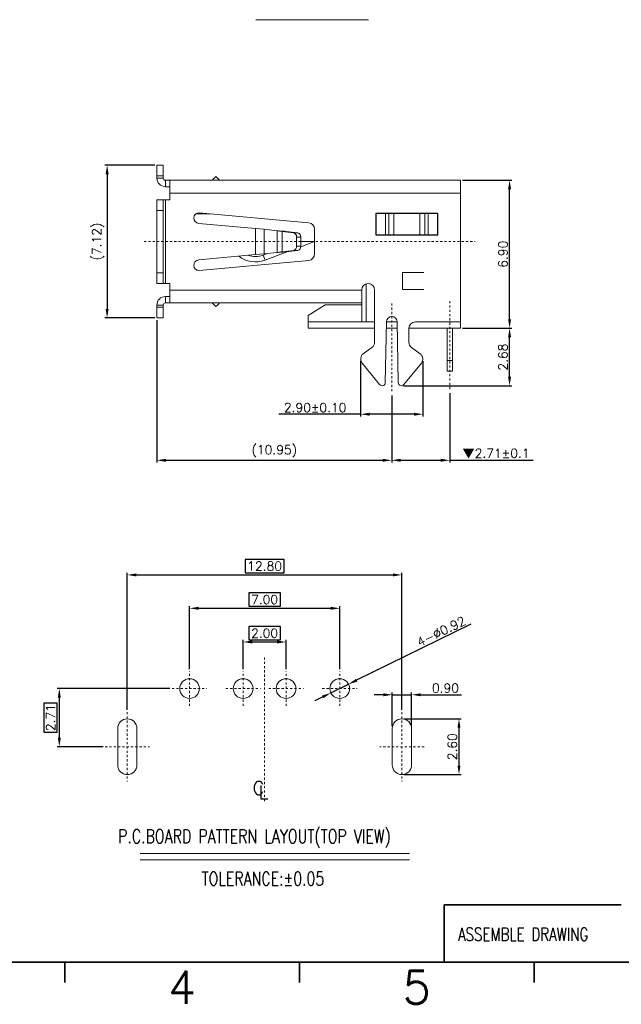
# Model space of a CAD drawing. Header units: millimetres. Extents: x -1657 to 8845, y -11980 to 3013.
# Tile 251 of 256: x 645 to 673, y 2275 to 2320. Entities that reach past the tile are written whole.
import ezdxf
from ezdxf.enums import TextEntityAlignment as Align

# ---------------------------------------------------------------- set-up
doc = ezdxf.new("R2010")
doc.units = ezdxf.units.MM
doc.linetypes.add('CENTER', pattern=[2, 1.25, -0.25, 0.25, -0.25])
doc.layers.add('51', color=6, linetype='CENTER')
doc.layers.add('FMT', color=7, linetype='Continuous', lineweight=35)
doc.layers.add('标注', color=3, linetype='Continuous', lineweight=9)
doc.styles.add('english', font='romans.shx', dxfattribs={"width": 0.75, "height": 2.5})
doc.styles.add('ROMANS', font='ROMANS.SHX')
doc.styles.add('SLDTEXTSTYLE0', font='txt', dxfattribs={"width": 0.75})
doc.dimstyles.get("Standard").update_dxf_attribs({"dimtxt": 0.18, "dimasz": 0.18, "dimexe": 0.18, "dimexo": 0.0625, "dimgap": 0.09, "dimtad": 1, "dimrnd": 0.0005, "dimzin": 1, "dimdsep": 46, "dimtxsty": 'Standard', "dimcen": 0.09, "dimadec": 0, "dimazin": 2, "dimtfac": 1, "dimtmove": 0, "dimatfit": 3, "dimfxl": 0, "dimtolj": 1, "dimtzin": 0, "dimarcsym": 0})
doc.dimstyles.new('STANDARD$0', dxfattribs={"dimscale": 0.166667, "dimtxt": 2.5, "dimasz": 1.8, "dimexe": 0.5, "dimexo": 0.5, "dimgap": 1, "dimtad": 0, "dimzin": 0, "dimdsep": 46, "dimtxsty": 'ROMANS', "dimcen": 0, "dimclrd": 256, "dimclre": 256, "dimclrt": 4, "dimadec": 0, "dimazin": 0, "dimtfac": 0.7, "dimtofl": 0, "dimtmove": 0, "dimatfit": 3, "dimfxl": 0, "dimtolj": 1, "dimtzin": 0, "dimarcsym": 0})

# ---------------------------------------------------------------- blocks, each defined once
blk = doc.blocks.new('*D36')
at = {"color": 0, "linetype": 'Continuous', "lineweight": -2, "ltscale": 5}
for p, q in [((651.408, 2313.647), (649.09, 2313.647)), ((649.19, 2313.227), (649.19, 2306.947)), ((651.408, 2306.527), (649.09, 2306.527))]:
    blk.add_line(p, q, dxfattribs=at)
at = {"color": 0, "linetype": 'Continuous', "ltscale": 5}
for points in [[(649.12, 2313.227), (649.26, 2313.227), (649.19, 2313.647)], [(649.12, 2306.947), (649.26, 2306.947), (649.19, 2306.527)]]:
    blk.add_solid(points, dxfattribs=at)
at = {"layer": 'Defpoints', "color": 0, "linetype": 'Continuous', "ltscale": 5}
for p in [(651.508, 2313.647), (649.19, 2306.527), (651.508, 2306.527)]:
    blk.add_point(p, dxfattribs=at)
at = {"color": 0, "linetype": 'Continuous', "lineweight": 9, "ltscale": 5, "insert": (648.77, 2310.087), "char_height": 0.42, "attachment_point": 5, "rotation": 90, "style": 'ROMANS'}
blk.add_mtext('\\A1;(7.12)', dxfattribs=at)
blk = doc.blocks.new('*D142')
at = {"color": 0, "linetype": 'Continuous', "lineweight": -2, "ltscale": 5}
for p, q in [((661.008, 2304.517), (661.008, 2301.942)), ((663.908, 2304.517), (663.908, 2301.942)), ((661.008, 2302.042), (657.188, 2302.042)), ((663.488, 2302.042), (661.428, 2302.042))]:
    blk.add_line(p, q, dxfattribs=at)
at = {"color": 0, "linetype": 'Continuous', "ltscale": 5}
for points in [[(661.428, 2302.112), (661.428, 2301.972), (661.008, 2302.042)], [(663.488, 2302.112), (663.488, 2301.972), (663.908, 2302.042)]]:
    blk.add_solid(points, dxfattribs=at)
at = {"layer": 'Defpoints', "color": 0, "linetype": 'Continuous', "ltscale": 5}
for p in [(661.008, 2304.617), (663.908, 2304.617), (663.908, 2302.042)]:
    blk.add_point(p, dxfattribs=at)
at = {"color": 0, "linetype": 'Continuous', "lineweight": 9, "ltscale": 5, "insert": (658.888, 2302.352), "char_height": 0.42, "attachment_point": 5, "style": 'ROMANS'}
blk.add_mtext('\\A1;2.90%%p0.10', dxfattribs=at)
blk = doc.blocks.new('*D143')
at = {"color": 0, "linetype": 'Continuous', "lineweight": -2, "ltscale": 5}
for p, q in [((665.758, 2306.047), (668.05, 2306.047)), ((667.95, 2303.787), (667.95, 2305.627)), ((663.008, 2303.367), (668.05, 2303.367))]:
    blk.add_line(p, q, dxfattribs=at)
at = {"color": 0, "linetype": 'Continuous', "ltscale": 5}
for points in [[(667.88, 2305.627), (668.02, 2305.627), (667.95, 2306.047)], [(667.88, 2303.787), (668.02, 2303.787), (667.95, 2303.367)]]:
    blk.add_solid(points, dxfattribs=at)
at = {"layer": 'Defpoints', "color": 0, "linetype": 'Continuous', "ltscale": 5}
for p in [(665.658, 2306.047), (667.95, 2306.047), (662.908, 2303.367)]:
    blk.add_point(p, dxfattribs=at)
at = {"color": 0, "linetype": 'Continuous', "lineweight": 9, "ltscale": 5, "insert": (667.64, 2304.707), "char_height": 0.42, "attachment_point": 5, "rotation": 90, "style": 'ROMANS'}
blk.add_mtext('\\A1;2.68', dxfattribs=at)
blk = doc.blocks.new('*D39')
at = {"color": 0, "linetype": 'Continuous', "lineweight": -2, "ltscale": 5}
for p, q in [((665.758, 2312.947), (668.05, 2312.947)), ((667.95, 2306.467), (667.95, 2312.527)), ((665.758, 2306.047), (668.05, 2306.047))]:
    blk.add_line(p, q, dxfattribs=at)
at = {"color": 0, "linetype": 'Continuous', "ltscale": 5}
for points in [[(667.88, 2312.527), (668.02, 2312.527), (667.95, 2312.947)], [(667.88, 2306.467), (668.02, 2306.467), (667.95, 2306.047)]]:
    blk.add_solid(points, dxfattribs=at)
at = {"layer": 'Defpoints', "color": 0, "linetype": 'Continuous', "ltscale": 5}
for p in [(665.658, 2312.947), (667.95, 2312.947), (665.658, 2306.047)]:
    blk.add_point(p, dxfattribs=at)
at = {"color": 0, "linetype": 'Continuous', "lineweight": 9, "ltscale": 5, "insert": (667.64, 2309.497), "char_height": 0.42, "attachment_point": 5, "rotation": 90, "style": 'ROMANS'}
blk.add_mtext('\\A1;6.90', dxfattribs=at)
blk = doc.blocks.new('*D151')
at = {"color": 0, "linetype": 'Continuous', "lineweight": -2, "ltscale": 5}
for p, q in [((662.458, 2302.92), (662.458, 2299.795)), ((665.163, 2303.023), (665.163, 2299.795)), ((662.878, 2299.895), (664.743, 2299.895)), ((665.163, 2299.895), (669.048, 2299.895))]:
    blk.add_line(p, q, dxfattribs=at)
at = {"color": 0, "linetype": 'Continuous', "ltscale": 5}
for points in [[(662.878, 2299.965), (662.878, 2299.825), (662.458, 2299.895)], [(664.743, 2299.965), (664.743, 2299.825), (665.163, 2299.895)]]:
    blk.add_solid(points, dxfattribs=at)
at = {"layer": 'Defpoints', "color": 0, "linetype": 'Continuous', "ltscale": 5}
for p in [(662.458, 2303.02), (665.163, 2303.123), (665.163, 2299.895)]:
    blk.add_point(p, dxfattribs=at)
at = {"color": 0, "linetype": 'Continuous', "lineweight": 9, "ltscale": 5, "insert": (667.315, 2300.205), "char_height": 0.42, "attachment_point": 5, "style": 'ROMANS'}
blk.add_mtext('\\A1;{\\fSimSun|b0|i0|c134|p6;▼}2.71%%p0.1', dxfattribs=at)
blk = doc.blocks.new('*D42')
at = {"color": 0, "linetype": 'Continuous', "lineweight": -2, "ltscale": 5}
for p, q in [((651.508, 2306.427), (651.508, 2299.795)), ((662.458, 2302.92), (662.458, 2299.795)), ((651.928, 2299.895), (662.038, 2299.895))]:
    blk.add_line(p, q, dxfattribs=at)
at = {"color": 0, "linetype": 'Continuous', "ltscale": 5}
for points in [[(651.928, 2299.965), (651.928, 2299.825), (651.508, 2299.895)], [(662.038, 2299.965), (662.038, 2299.825), (662.458, 2299.895)]]:
    blk.add_solid(points, dxfattribs=at)
at = {"layer": 'Defpoints', "color": 0, "linetype": 'Continuous', "ltscale": 5}
for p in [(651.508, 2306.527), (662.458, 2303.02), (662.458, 2299.895)]:
    blk.add_point(p, dxfattribs=at)
at = {"color": 0, "linetype": 'Continuous', "lineweight": 9, "ltscale": 5, "insert": (656.983, 2300.315), "char_height": 0.42, "attachment_point": 5, "style": 'ROMANS'}
blk.add_mtext('\\A1;(10.95)', dxfattribs=at)
blk = doc.blocks.new('*D152')
at = {"color": 0, "linetype": 'Continuous', "lineweight": -2, "ltscale": 5}
for p, q in [((657.271, 2292.146), (655.791, 2292.146)), ((655.791, 2292.146), (655.791, 2291.526)), ((657.271, 2291.526), (657.271, 2292.146)), ((655.531, 2290.167), (655.531, 2291.526)), ((655.791, 2291.526), (657.271, 2291.526)), ((655.951, 2291.426), (657.111, 2291.426)), ((657.531, 2290.167), (657.531, 2291.526))]:
    blk.add_line(p, q, dxfattribs=at)
at = {"color": 0, "linetype": 'Continuous', "ltscale": 5}
for points in [[(655.951, 2291.496), (655.951, 2291.356), (655.531, 2291.426)], [(657.111, 2291.496), (657.111, 2291.356), (657.531, 2291.426)]]:
    blk.add_solid(points, dxfattribs=at)
at = {"layer": 'Defpoints', "color": 0, "linetype": 'Continuous', "ltscale": 5}
for p in [(657.531, 2291.426), (655.531, 2290.067), (657.531, 2290.067)]:
    blk.add_point(p, dxfattribs=at)
at = {"color": 0, "linetype": 'Continuous', "lineweight": 9, "ltscale": 5, "insert": (656.531, 2291.836), "char_height": 0.42, "attachment_point": 5, "style": 'ROMANS'}
blk.add_mtext('\\A1;2.00', dxfattribs=at)
blk = doc.blocks.new('*D153')
at = {"color": 0, "linetype": 'Continuous', "lineweight": -2, "ltscale": 5}
for p, q in [((657.271, 2293.716), (655.791, 2293.716)), ((655.791, 2293.716), (655.791, 2293.096)), ((657.271, 2293.096), (657.271, 2293.716)), ((653.031, 2290.167), (653.031, 2293.096)), ((653.451, 2292.996), (659.611, 2292.996)), ((655.791, 2293.096), (657.271, 2293.096)), ((660.031, 2290.167), (660.031, 2293.096))]:
    blk.add_line(p, q, dxfattribs=at)
at = {"color": 0, "linetype": 'Continuous', "ltscale": 5}
for points in [[(653.451, 2293.066), (653.451, 2292.926), (653.031, 2292.996)], [(659.611, 2293.066), (659.611, 2292.926), (660.031, 2292.996)]]:
    blk.add_solid(points, dxfattribs=at)
at = {"layer": 'Defpoints', "color": 0, "linetype": 'Continuous', "ltscale": 5}
for p in [(660.031, 2292.996), (653.031, 2290.067), (660.031, 2290.067)]:
    blk.add_point(p, dxfattribs=at)
at = {"color": 0, "linetype": 'Continuous', "lineweight": 9, "ltscale": 5, "insert": (656.531, 2293.406), "char_height": 0.42, "attachment_point": 5, "style": 'ROMANS'}
blk.add_mtext('\\A1;7.00', dxfattribs=at)
blk = doc.blocks.new('*D154')
at = {"color": 0, "linetype": 'Continuous', "lineweight": -2, "ltscale": 5}
for p, q in [((657.441, 2295.272), (655.621, 2295.272)), ((655.621, 2295.272), (655.621, 2294.652)), ((657.441, 2294.652), (657.441, 2295.272)), ((650.131, 2288.26), (650.131, 2294.652)), ((650.551, 2294.552), (662.511, 2294.552)), ((655.621, 2294.652), (657.441, 2294.652)), ((662.931, 2288.26), (662.931, 2294.652))]:
    blk.add_line(p, q, dxfattribs=at)
at = {"color": 0, "linetype": 'Continuous', "ltscale": 5}
for points in [[(650.551, 2294.622), (650.551, 2294.482), (650.131, 2294.552)], [(662.511, 2294.622), (662.511, 2294.482), (662.931, 2294.552)]]:
    blk.add_solid(points, dxfattribs=at)
at = {"layer": 'Defpoints', "color": 0, "linetype": 'Continuous', "ltscale": 5}
for p in [(662.931, 2294.552), (650.131, 2288.16), (662.931, 2288.16)]:
    blk.add_point(p, dxfattribs=at)
at = {"color": 0, "linetype": 'Continuous', "lineweight": 9, "ltscale": 5, "insert": (656.531, 2294.962), "char_height": 0.42, "attachment_point": 5, "style": 'ROMANS'}
blk.add_mtext('\\A1;12.80', dxfattribs=at)
blk = doc.blocks.new('*D155')
at = {"color": 0, "linetype": 'Continuous', "lineweight": -2, "ltscale": 5}
for p, q in [((666.148, 2292.252), (660.821, 2289.643)), ((659.618, 2289.053), (660.444, 2289.458)), ((659.241, 2288.868), (658.864, 2288.684))]:
    blk.add_line(p, q, dxfattribs=at)
at = {"color": 0, "linetype": 'Continuous', "ltscale": 5}
for points in [[(660.791, 2289.706), (660.852, 2289.58), (660.444, 2289.458)], [(659.21, 2288.931), (659.272, 2288.806), (659.618, 2289.053)]]:
    blk.add_solid(points, dxfattribs=at)
at = {"layer": 'Defpoints', "color": 0, "linetype": 'Continuous', "ltscale": 5}
for p in [(659.618, 2289.053), (660.444, 2289.458)]:
    blk.add_point(p, dxfattribs=at)
at = {"color": 0, "linetype": 'Continuous', "lineweight": 9, "ltscale": 5, "insert": (664.763, 2291.919), "char_height": 0.42, "attachment_point": 5, "rotation": 26.101, "style": 'ROMANS'}
blk.add_mtext('\\A1;4-∅0.92', dxfattribs=at)
blk = doc.blocks.new('*D156')
at = {"color": 0, "linetype": 'Continuous', "lineweight": -2, "ltscale": 5}
for p, q in [((663.031, 2287.846), (665.69, 2287.846)), ((665.59, 2287.426), (665.59, 2285.666)), ((663.031, 2285.246), (665.69, 2285.246))]:
    blk.add_line(p, q, dxfattribs=at)
at = {"color": 0, "linetype": 'Continuous', "ltscale": 5}
for points in [[(665.52, 2287.426), (665.66, 2287.426), (665.59, 2287.846)], [(665.52, 2285.666), (665.66, 2285.666), (665.59, 2285.246)]]:
    blk.add_solid(points, dxfattribs=at)
at = {"layer": 'Defpoints', "color": 0, "linetype": 'Continuous', "ltscale": 5}
for p in [(662.931, 2287.846), (662.931, 2285.246), (665.59, 2285.246)]:
    blk.add_point(p, dxfattribs=at)
at = {"color": 0, "linetype": 'Continuous', "lineweight": 9, "ltscale": 5, "insert": (665.28, 2286.546), "char_height": 0.42, "attachment_point": 5, "rotation": 90, "style": 'ROMANS'}
blk.add_mtext('\\A1;2.60', dxfattribs=at)
blk = doc.blocks.new('*D157')
at = {"color": 0, "linetype": 'Continuous', "lineweight": -2, "ltscale": 5}
for p, q in [((662.481, 2287.496), (662.481, 2289.066)), ((663.381, 2287.496), (663.381, 2289.066)), ((662.061, 2288.966), (661.641, 2288.966)), ((662.481, 2288.966), (663.381, 2288.966)), ((663.801, 2288.966), (665.701, 2288.966))]:
    blk.add_line(p, q, dxfattribs=at)
at = {"color": 0, "linetype": 'Continuous', "ltscale": 5}
for points in [[(662.061, 2289.036), (662.061, 2288.896), (662.481, 2288.966)], [(663.801, 2289.036), (663.801, 2288.896), (663.381, 2288.966)]]:
    blk.add_solid(points, dxfattribs=at)
at = {"layer": 'Defpoints', "color": 0, "linetype": 'Continuous', "ltscale": 5}
for p in [(663.381, 2288.966), (662.481, 2287.396), (663.381, 2287.396)]:
    blk.add_point(p, dxfattribs=at)
at = {"color": 0, "linetype": 'Continuous', "lineweight": 9, "ltscale": 5, "insert": (664.961, 2289.276), "char_height": 0.42, "attachment_point": 5, "style": 'ROMANS'}
blk.add_mtext('\\A1;0.90', dxfattribs=at)
blk = doc.blocks.new('*D163')
at = {"color": 0, "linetype": 'Continuous', "lineweight": -2, "ltscale": 5}
for p, q in [((652.12, 2289.256), (646.861, 2289.256)), ((646.861, 2288.581), (646.241, 2288.581)), ((646.241, 2288.581), (646.241, 2287.221)), ((646.861, 2287.221), (646.861, 2288.581)), ((646.961, 2288.836), (646.961, 2286.966)), ((646.241, 2287.221), (646.861, 2287.221)), ((649, 2286.546), (646.861, 2286.546))]:
    blk.add_line(p, q, dxfattribs=at)
at = {"color": 0, "linetype": 'Continuous', "ltscale": 5}
for points in [[(646.891, 2288.836), (647.031, 2288.836), (646.961, 2289.256)], [(646.891, 2286.966), (647.031, 2286.966), (646.961, 2286.546)]]:
    blk.add_solid(points, dxfattribs=at)
at = {"layer": 'Defpoints', "color": 0, "linetype": 'Continuous', "ltscale": 5}
for p in [(652.22, 2289.256), (646.961, 2286.546), (649.1, 2286.546)]:
    blk.add_point(p, dxfattribs=at)
at = {"color": 0, "linetype": 'Continuous', "lineweight": 9, "ltscale": 5, "insert": (646.551, 2287.901), "char_height": 0.42, "attachment_point": 5, "rotation": 90, "style": 'ROMANS'}
blk.add_mtext('\\A1;2.71', dxfattribs=at)

msp = doc.modelspace()

# ---------------------------------------------------------------- linework, layer by layer
at = {"color": 7, "linetype": 'Continuous', "lineweight": 15}
for p, q in [((651.8077, 2313.6473), (651.5077, 2313.6473)), ((651.5077, 2313.6473), (651.5077, 2313.1473)), ((651.8077, 2313.1473), (651.8077, 2313.6473)), ((651.5077, 2313.1473), (651.8077, 2313.1473)), ((651.5077, 2313.0473), (651.5077, 2313.1473)), ((651.5077, 2313.0473), (651.8077, 2313.0473)), ((651.8077, 2313.0473), (651.8077, 2313.1473)), ((651.9077, 2312.6473), (651.9077, 2312.9473)), ((651.9077, 2312.9473), (652.1077, 2312.9473)), ((665.6577, 2312.9473), (652.1077, 2312.9473)), ((652.1077, 2312.9473), (652.1077, 2312.3473)), ((654.0897, 2312.9473), (654.259, 2313.1166)), ((665.6577, 2312.9473), (665.6577, 2312.3473)), ((651.9077, 2312.6473), (652.1077, 2312.6473)), ((651.8077, 2312.0373), (651.5077, 2312.0373)), ((651.5077, 2312.0373), (651.5077, 2311.5373)), ((651.5077, 2312.0373), (651.8077, 2312.0373)), ((651.8077, 2311.5373), (651.8077, 2312.0373)), ((651.8077, 2312.0373), (651.8077, 2308.1373)), ((651.8077, 2312.0373), (651.9077, 2312.0373)), ((651.9077, 2312.0373), (651.9077, 2308.1373)), ((651.9077, 2312.0373), (652.1077, 2312.0373)), ((652.1077, 2312.3473), (665.6577, 2312.3473)), ((652.1077, 2312.0373), (652.1077, 2312.3473)), ((665.6577, 2312.3473), (665.6577, 2306.3473)), ((651.5077, 2311.5373), (651.8077, 2311.5373)), ((651.5077, 2311.5373), (651.5077, 2308.6373)), ((651.8077, 2311.5373), (651.8077, 2308.6373)), ((653.3335, 2311.3873), (653.9977, 2311.3873)), ((658.5853, 2310.9625), (653.4808, 2311.4352)), ((661.7083, 2310.3973), (661.7083, 2311.3973)), ((661.7083, 2311.3973), (664.607, 2311.3973)), ((662.168, 2311.3973), (662.168, 2310.3973)), ((662.3177, 2310.3973), (662.3177, 2311.3973)), ((662.5476, 2311.3973), (662.5476, 2310.3973)), ((663.7678, 2310.3973), (663.7678, 2311.3973)), ((663.9976, 2311.3973), (663.9976, 2310.3973)), ((664.1474, 2310.3973), (664.1474, 2311.3973)), ((664.607, 2311.3973), (664.607, 2310.3973)), ((653.4577, 2310.9352), (656.1032, 2310.6902)), ((656.1032, 2310.6902), (656.1032, 2309.4844)), ((656.5032, 2310.6616), (656.5032, 2309.513)), ((656.5032, 2310.6616), (657.1166, 2310.596)), ((658.8577, 2309.5108), (658.8577, 2310.6638)), ((657.1166, 2310.596), (657.1166, 2309.5786)), ((657.3451, 2310.5632), (657.8824, 2310.4983)), ((657.3451, 2310.5632), (657.3451, 2309.6114)), ((657.3451, 2310.5632), (657.538, 2310.5632)), ((657.538, 2310.5632), (658.0753, 2310.4983)), ((658.0753, 2310.4983), (657.8824, 2310.4983)), ((658.2144, 2310.2991), (658.0215, 2310.2991)), ((658.0215, 2310.2991), (658.0215, 2309.8755)), ((658.2144, 2310.2991), (658.2144, 2309.8755)), ((661.7083, 2310.3973), (664.607, 2310.3973)), ((658.2144, 2309.8755), (658.0215, 2309.8755)), ((658.2127, 2309.846), (658.852, 2310.0873)), ((658.2144, 2310.0873), (658.8577, 2310.0873)), ((656.1032, 2309.4844), (653.4577, 2309.2395)), ((656.4609, 2309.4518), (656.6704, 2309.5309)), ((656.5492, 2309.2179), (656.4609, 2309.4518)), ((657.1166, 2309.5786), (656.5032, 2309.513)), ((656.5492, 2309.2179), (657.6166, 2309.6209)), ((657.8824, 2309.6764), (657.3451, 2309.6114)), ((657.538, 2309.6114), (657.3451, 2309.6114)), ((658.0753, 2309.6764), (657.538, 2309.6114)), ((658.0753, 2309.6764), (657.8824, 2309.6764)), ((653.4808, 2308.7395), (658.5853, 2309.2121)), ((651.8077, 2308.6373), (651.5077, 2308.6373)), ((651.5077, 2308.6373), (651.5077, 2308.1373)), ((651.8077, 2308.1373), (651.8077, 2308.6373)), ((662.9577, 2308.6473), (662.9577, 2307.8473)), ((662.9577, 2308.6473), (663.9577, 2308.6473)), ((651.5077, 2308.1373), (651.8077, 2308.1373)), ((651.9077, 2308.1373), (651.8077, 2308.1373)), ((652.1077, 2308.1373), (651.9077, 2308.1373)), ((652.1077, 2308.1373), (652.1077, 2307.8273)), ((661.2577, 2306.3473), (661.2577, 2308.1102)), ((662.9577, 2307.8473), (663.9577, 2307.8473)), ((651.9077, 2307.5273), (651.9077, 2307.2273)), ((652.1077, 2307.5273), (651.9077, 2307.5273)), ((661.0577, 2307.8273), (652.1077, 2307.8273)), ((652.1077, 2307.2273), (652.1077, 2307.8273)), ((661.0577, 2307.8273), (661.0577, 2307.2294)), ((661.6577, 2307.8273), (661.6577, 2305.399)), ((651.5077, 2307.1273), (651.8077, 2307.1273)), ((651.5077, 2307.0273), (651.5077, 2307.1273)), ((651.8077, 2307.0273), (651.5077, 2307.0273)), ((651.5077, 2307.0273), (651.5077, 2306.5273)), ((651.8077, 2307.0273), (651.8077, 2307.1273)), ((651.8077, 2306.5273), (651.8077, 2307.0273)), ((652.1077, 2307.2273), (651.9077, 2307.2273)), ((652.1077, 2307.2273), (661.0577, 2307.2273)), ((654.0897, 2307.2273), (654.259, 2307.058)), ((658.5577, 2306.6473), (659.3577, 2307.1473)), ((659.3577, 2307.1473), (661.0577, 2307.1473)), ((660.5577, 2307.2273), (660.7577, 2307.2273)), ((661.0577, 2307.2273), (660.7577, 2307.2273)), ((661.0577, 2307.2294), (661.0577, 2306.3473)), ((651.5077, 2306.5273), (651.8077, 2306.5273)), ((658.5577, 2306.6473), (658.5577, 2306.3473)), ((661.0577, 2306.3473), (658.5577, 2306.3473)), ((658.5577, 2306.3473), (658.5577, 2306.0473)), ((661.6577, 2306.0473), (658.5577, 2306.0473)), ((661.0577, 2306.3473), (661.2577, 2306.3473)), ((661.6577, 2306.3473), (661.2577, 2306.3473)), ((662.2077, 2306.3517), (662.1576, 2303.5147)), ((662.713, 2306.0473), (662.2023, 2306.0473)), ((662.7077, 2306.3473), (662.2076, 2306.3473)), ((662.7577, 2303.5147), (662.7076, 2306.3517)), ((663.2577, 2305.399), (663.2577, 2306.0473)), ((665.6577, 2306.0473), (663.2577, 2306.0473)), ((663.5577, 2306.3473), (665.6577, 2306.3473)), ((665.0377, 2304.5473), (665.0377, 2306.0473)), ((665.2877, 2304.5473), (665.2877, 2306.0473)), ((665.6577, 2306.0473), (665.6577, 2306.3473)), ((661.5355, 2305.1574), (661.1299, 2304.859)), ((663.7855, 2304.859), (663.3799, 2305.1574)), ((661.0748, 2304.4282), (661.8912, 2303.4228)), ((663.0241, 2303.4228), (663.8405, 2304.4282)), ((665.2877, 2304.5473), (665.0377, 2304.5473)), ((665.0377, 2304.5473), (665.0377, 2304.0473)), ((665.2877, 2304.0473), (665.2877, 2304.5473)), ((665.0377, 2304.0473), (665.2877, 2304.0473)), ((649.6812, 2287.3955), (649.6812, 2285.6955)), ((650.5812, 2287.3955), (650.5812, 2285.6955)), ((662.4812, 2287.3955), (662.4812, 2285.6955)), ((663.3812, 2287.3955), (663.3812, 2285.6955))]:
    msp.add_line(p, q, dxfattribs=at)
at = {"color": 7, "linetype": 'Continuous'}
for p, q in [((661.7083, 2311.3973), (661.7083, 2310.3973)), ((664.607, 2311.3973), (661.7083, 2311.3973)), ((664.607, 2310.3973), (664.607, 2311.3973)), ((661.7083, 2310.3973), (664.607, 2310.3973))]:
    msp.add_line(p, q, dxfattribs=at)
at = {"color": 0, "linetype": 'Continuous', "lineweight": 9}
for p, q in [((650.7237, 2281.564), (663.2777, 2281.564)), ((650.7237, 2281.271), (663.2777, 2281.271))]:
    msp.add_line(p, q, dxfattribs=at)
at = {"color": 7, "linetype": 'Continuous', "lineweight": 15, "flags": 128}
for points in [[(654.4283, 2312.9473), (654.4158, 2312.9599), (654.3787, 2312.9969), (654.3449, 2313.0307), (654.3154, 2313.0602), (654.2914, 2313.0842), (654.2736, 2313.102), (654.2627, 2313.1129), (654.259, 2313.1166)], [(656.5032, 2310.6616), (656.3103, 2310.6759), (656.1032, 2310.6902)], [(656.1032, 2309.4844), (656.3103, 2309.4987), (656.5032, 2309.513)], [(654.4283, 2307.2273), (654.4158, 2307.2148), (654.3787, 2307.1777), (654.3449, 2307.1439), (654.3154, 2307.1145), (654.2914, 2307.0904), (654.2736, 2307.0726), (654.2627, 2307.0617), (654.259, 2307.058)]]:
    msp.add_lwpolyline(points, dxfattribs=at)
at = {"color": 7, "linetype": 'Continuous', "lineweight": 15}
for centre in [(653.0312, 2289.2555), (655.5312, 2289.2555), (657.5312, 2289.2555), (660.0312, 2289.2555)]:
    msp.add_circle(centre, 0.46, dxfattribs=at)
for centre, radius, start, end in [((651.9077, 2313.0473), 0.4, 180, 270), ((651.9077, 2313.0473), 0.1, 180, 270), ((653.4808, 2311.1846), 0.2505, 90, 264.70992), ((658.5577, 2310.6638), 0.3, 0, 84.70992), ((655.1184, 2295.8621), 14.8688, 81.387, 82.27676), ((655.5, 2278.4066), 32.2211, 86.3736, 86.94608), ((657.8352, 2310.3171), 0.1872, 354.48101, 75.37923), ((658.028, 2310.3171), 0.1872, 354.48101, 75.37923), ((657.8352, 2309.8575), 0.1872, 284.62077, 5.51905), ((658.028, 2309.8575), 0.1872, 284.62077, 5.51905), ((653.4808, 2308.99), 0.2505, 95.29008, 270), ((656.1077, 2310.3873), 1.25, 231.25526, 290.68431), ((656.1077, 2310.3873), 1, 249.27085, 290.68431), ((655.1189, 2324.3089), 14.8651, 277.72307, 278.61306), ((656.1854, 2330.0248), 20.4581, 272.8893, 273.79094), ((658.5577, 2309.5108), 0.3, 275.29008, 0), ((661.3577, 2307.8273), 0.3, 0, 180), ((651.9077, 2307.1273), 0.4, 90, 180), ((651.9077, 2307.1273), 0.1, 90, 180), ((662.4577, 2306.3473), 0.25, 1.01093, 178.98907), ((663.5577, 2306.0473), 0.3, 90, 180), ((661.3577, 2305.399), 0.3, 306.34637, 0), ((663.5577, 2305.399), 0.3, 180, 233.65363), ((661.3077, 2304.6173), 0.3, 126.34637, 219.0774), ((663.6077, 2304.6173), 0.3, 320.9226, 53.65363), ((662.0077, 2303.5173), 0.15, 219.0774, 358.98907), ((662.9077, 2303.5173), 0.15, 181.01093, 320.9226), ((650.1312, 2287.3955), 0.45, 0, 180), ((662.9312, 2287.3955), 0.45, 0, 180), ((650.1312, 2285.6955), 0.45, 180, 0), ((662.9312, 2285.6955), 0.45, 180, 0)]:
    msp.add_arc(centre, radius, start, end, dxfattribs=at)
at = {"layer": '51', "color": 1, "lineweight": 9, "ltscale": 0.03}
for p, q in [((650.9157, 2310.0873), (666.3508, 2310.0873)), ((662.4577, 2307.2091), (662.4577, 2303.0199)), ((665.1627, 2307.3122), (665.1627, 2303.123)), ((656.5312, 2290.7057), (656.5312, 2283.9456)), ((653.0312, 2288.4446), (653.0312, 2290.0665)), ((655.5312, 2288.4446), (655.5312, 2290.0665)), ((657.5312, 2288.4446), (657.5312, 2290.0665)), ((660.0312, 2288.4446), (660.0312, 2290.0665)), ((652.2202, 2289.2555), (653.8421, 2289.2555)), ((654.7202, 2289.2555), (656.3421, 2289.2555)), ((656.7202, 2289.2555), (658.3421, 2289.2555)), ((659.2202, 2289.2555), (660.8421, 2289.2555)), ((650.1312, 2288.1597), (650.1312, 2284.9314)), ((662.9312, 2288.1597), (662.9312, 2284.9314)), ((649.1003, 2286.5455), (651.162, 2286.5455)), ((663.962, 2286.5455), (661.9003, 2286.5455))]:
    msp.add_line(p, q, dxfattribs=at)
at = {"layer": 'FMT'}
for p, q in [((664.8962, 2279.1739), (664.8962, 2276.5026)), ((673.1555, 2279.1739), (664.8962, 2279.1739)), ((712.8483, 2276.5026), (614.3907, 2276.5026)), ((647.2137, 2276.5026), (647.2137, 2275.5486)), ((658.1509, 2276.5026), (658.1509, 2275.5486)), ((669.0881, 2276.5026), (669.0881, 2275.5486))]:
    msp.add_line(p, q, dxfattribs=at)
at = {"layer": '标注', "ltscale": 0.5}
msp.add_line((656.1182, 2320.43), (661.3765, 2320.43), dxfattribs=at)

# ---------------------------------------------------------------- texts
at = {"color": 3, "linetype": 'Continuous', "lineweight": 9, "char_height": 0.627278, "attachment_point": 1}
for s, insert in [('{\\Fromans.shx|c0;C}', (655.9668, 2284.9307)), ('{\\Fromans.shx|c0;L}', (656.245, 2284.7437))]:
    msp.add_mtext(s, dxfattribs=dict(at, insert=insert))
at = {"color": 7, "linetype": 'Continuous', "lineweight": 13, "char_height": 0.552114, "attachment_point": 1, "style": 'SLDTEXTSTYLE0'}
for s, insert in [('{\\Fromans.shx|c0;\\H1.164x; P.C.BOARD PATTERN LAYOUT(TOP VIEW)}', (649.3706, 2282.6939)), ('{\\Fromans.shx|c0;\\H1.164x;TOLERANCE:%%p0.05}', (653.5896, 2280.7184))]:
    msp.add_mtext(s, dxfattribs=dict(at, insert=insert))
at = {"layer": 'FMT', "style": 'english'}
for s, p in [('4', (652.6823, 2274.5663)), ('5', (663.6195, 2274.5663))]:
    msp.add_text(s, height=1.5265, dxfattribs=at).set_placement(p, align=Align.CENTER)
at = {"layer": 'FMT', "color": 4, "lineweight": 15, "insert": (665.5427, 2278.1095), "char_height": 0.611872, "width": 9.030776, "attachment_point": 1, "style": 'english'}
msp.add_mtext('ASSEMBLE DRAWING', dxfattribs=at)

# ---------------------------------------------------------------- dimensions: what is measured, and where the dimension line sits
at = {"color": 3, "linetype": 'Continuous', "lineweight": 9}
dim = msp.add_linear_dim(base=(649.1904, 2306.5273), p1=(651.5077, 2313.6473), p2=(651.5077, 2306.5273), angle=90, text='(<>)', dimstyle='STANDARD$0', override={"dimscale": 1, "dimtxt": 0.42, "dimasz": 0.42, "dimexe": 0.1, "dimexo": 0.1, "dimgap": 0.1, "dimtad": 1, "dimrnd": 0.0005, "dimzin": 1, "dimcen": 0.09, "dimdle": 1, "dimclrd": 0, "dimclre": 0, "dimclrt": 0, "dimadec": 3, "dimazin": 2, "dimtfac": 1, "dimtofl": 1}, dxfattribs=at)
dim.commit()
dim.dimension.update_dxf_attribs({"geometry": '*D36', "text_midpoint": (648.7704, 2310.0873)})
for base, p1, p2, override, picture, middle in [((667.9499, 2312.9473), (665.6577, 2306.0473), (665.6577, 2312.9473), {"dimscale": 1, "dimtxt": 0.42, "dimasz": 0.42, "dimexe": 0.1, "dimexo": 0.1, "dimgap": 0.1, "dimtad": 1, "dimrnd": 0.0005, "dimzin": 1, "dimcen": 0.09, "dimdle": 1, "dimclrd": 0, "dimclre": 0, "dimclrt": 0, "dimadec": 3, "dimazin": 2, "dimtfac": 1, "dimtofl": 1}, '*D39', (667.6399, 2309.4973)), ((667.9499, 2306.0473), (662.9077, 2303.3673), (665.6577, 2306.0473), {"dimscale": 1, "dimtxt": 0.42, "dimasz": 0.42, "dimexe": 0.1, "dimexo": 0.1, "dimgap": 0.1, "dimtad": 1, "dimrnd": 0.0005, "dimzin": 1, "dimcen": 0.09, "dimdle": 1, "dimclrd": 0, "dimclre": 0, "dimclrt": 0, "dimadec": 3, "dimazin": 2, "dimtfac": 1, "dimtofl": 1}, '*D143', (667.6399, 2304.7073)), ((646.9606, 2286.5455), (652.2202, 2289.2555), (649.1003, 2286.5455), {"dimscale": 1, "dimtxt": 0.42, "dimasz": 0.42, "dimexe": 0.1, "dimexo": 0.1, "dimgap": -0.1, "dimtad": 1, "dimrnd": 0.0005, "dimzin": 1, "dimcen": 0.09, "dimdle": 1, "dimclrd": 0, "dimclre": 0, "dimclrt": 0, "dimadec": 3, "dimazin": 2, "dimtfac": 1, "dimtofl": 1}, '*D163', (646.5506, 2287.9005)), ((665.5902, 2285.2455), (662.9312, 2287.8455), (662.9312, 2285.2455), {"dimscale": 1, "dimtxt": 0.42, "dimasz": 0.42, "dimexe": 0.1, "dimexo": 0.1, "dimgap": 0.1, "dimtad": 1, "dimrnd": 0.0005, "dimzin": 1, "dimcen": 0.09, "dimdle": 1, "dimclrd": 0, "dimclre": 0, "dimclrt": 0, "dimadec": 3, "dimazin": 2, "dimtfac": 1, "dimtofl": 1}, '*D156', (665.2802, 2286.5455))]:
    dim = msp.add_linear_dim(base=base, p1=p1, p2=p2, angle=90, dimstyle='STANDARD$0', override=override, dxfattribs=at)
    dim.commit()
    dim.dimension.update_dxf_attribs({"geometry": picture, "text_midpoint": middle})
for base, p1, p2, text, picture, middle in [((662.4577, 2299.8949), (651.5077, 2306.5273), (662.4577, 2303.0199), '(<>)', '*D42', (656.9827, 2300.3149)), ((665.1626597, 2299.8948881), (662.4576598, 2303.0199343), (665.1626597, 2303.123023), '{\\fSimSun|b0|i0|c134|p6;▼}<>%%p0.1', '*D151', (667.3151597, 2300.2048881))]:
    dim = msp.add_linear_dim(base=base, p1=p1, p2=p2, text=text, dimstyle='STANDARD$0', override={"dimscale": 1, "dimtxt": 0.42, "dimasz": 0.42, "dimexe": 0.1, "dimexo": 0.1, "dimgap": 0.1, "dimtad": 1, "dimrnd": 0.0005, "dimzin": 1, "dimcen": 0.09, "dimdle": 1, "dimclrd": 0, "dimclre": 0, "dimclrt": 0, "dimadec": 3, "dimazin": 2, "dimtfac": 1, "dimtofl": 1}, dxfattribs=at)
    dim.commit()
    dim.dimension.update_dxf_attribs({"geometry": picture, "text_midpoint": middle})
dim = msp.add_linear_dim(base=(663.9077, 2302.0421), p1=(661.0077, 2304.6173), p2=(663.9077, 2304.6173), text='<>%%p0.10', dimstyle='STANDARD$0', override={"dimscale": 1, "dimtxt": 0.42, "dimasz": 0.42, "dimexe": 0.1, "dimexo": 0.1, "dimgap": 0.1, "dimtad": 1, "dimrnd": 0.0005, "dimzin": 1, "dimcen": 0.09, "dimdle": 1, "dimclrd": 0, "dimclre": 0, "dimclrt": 0, "dimadec": 3, "dimazin": 2, "dimtfac": 1, "dimtofl": 1}, dxfattribs=at)
dim.commit()
dim.dimension.update_dxf_attribs({"geometry": '*D142', "text_midpoint": (658.8877, 2302.0421), "dimtype": 160})
for base, p1, p2, override, picture, middle in [((662.9312, 2294.5525), (650.1312, 2288.1597), (662.9312, 2288.1597), {"dimscale": 1, "dimtxt": 0.42, "dimasz": 0.42, "dimexe": 0.1, "dimexo": 0.1, "dimgap": -0.1, "dimtad": 1, "dimrnd": 0.0005, "dimzin": 1, "dimcen": 0.09, "dimdle": 1, "dimclrd": 0, "dimclre": 0, "dimclrt": 0, "dimadec": 3, "dimazin": 2, "dimtfac": 1, "dimtofl": 1}, '*D154', (656.5312, 2294.9625)), ((660.0312, 2292.9956), (653.0312, 2290.0665), (660.0312, 2290.0665), {"dimscale": 1, "dimtxt": 0.42, "dimasz": 0.42, "dimexe": 0.1, "dimexo": 0.1, "dimgap": -0.1, "dimtad": 1, "dimrnd": 0.0005, "dimzin": 1, "dimcen": 0.09, "dimdle": 1, "dimclrd": 0, "dimclre": 0, "dimclrt": 0, "dimadec": 3, "dimazin": 2, "dimtfac": 1, "dimtofl": 1}, '*D153', (656.5312, 2293.4056)), ((657.5312, 2291.4256), (655.5312, 2290.0665), (657.5312, 2290.0665), {"dimscale": 1, "dimtxt": 0.42, "dimasz": 0.42, "dimexe": 0.1, "dimexo": 0.1, "dimgap": -0.1, "dimtad": 1, "dimrnd": 0.0005, "dimzin": 1, "dimcen": 0.09, "dimdle": 1, "dimclrd": 0, "dimclre": 0, "dimclrt": 0, "dimadec": 3, "dimazin": 2, "dimtfac": 1, "dimtofl": 1}, '*D152', (656.5312, 2291.8356)), ((663.3812, 2288.9663), (662.4812, 2287.3955), (663.3812, 2287.3955), {"dimscale": 1, "dimtxt": 0.42, "dimasz": 0.42, "dimexe": 0.1, "dimexo": 0.1, "dimgap": 0.1, "dimtad": 1, "dimrnd": 0.0005, "dimzin": 1, "dimcen": 0.09, "dimdle": 1, "dimclrd": 0, "dimclre": 0, "dimclrt": 0, "dimadec": 3, "dimazin": 2, "dimtfac": 1, "dimtofl": 1}, '*D157', (664.9612, 2289.2763))]:
    dim = msp.add_linear_dim(base=base, p1=p1, p2=p2, dimstyle='STANDARD$0', override=override, dxfattribs=at)
    dim.commit()
    dim.dimension.update_dxf_attribs({"geometry": picture, "text_midpoint": middle})
dim = msp.add_diameter_dim_2p(p1=(659.6181, 2289.0532), p2=(660.4442, 2289.4579), text='4-<>', dimstyle='Standard', override={"dimtxt": 0.42, "dimasz": 0.42, "dimexe": 0.1, "dimexo": 0.1, "dimgap": 0.1, "dimtxsty": 'ROMANS', "dimdle": 1, "dimadec": 3}, dxfattribs=at)
dim.commit()
dim.dimension.update_dxf_attribs({"geometry": '*D155', "text_midpoint": (664.8995, 2291.6406), "dimtype": 163})

doc.saveas('drawing.dxf')
